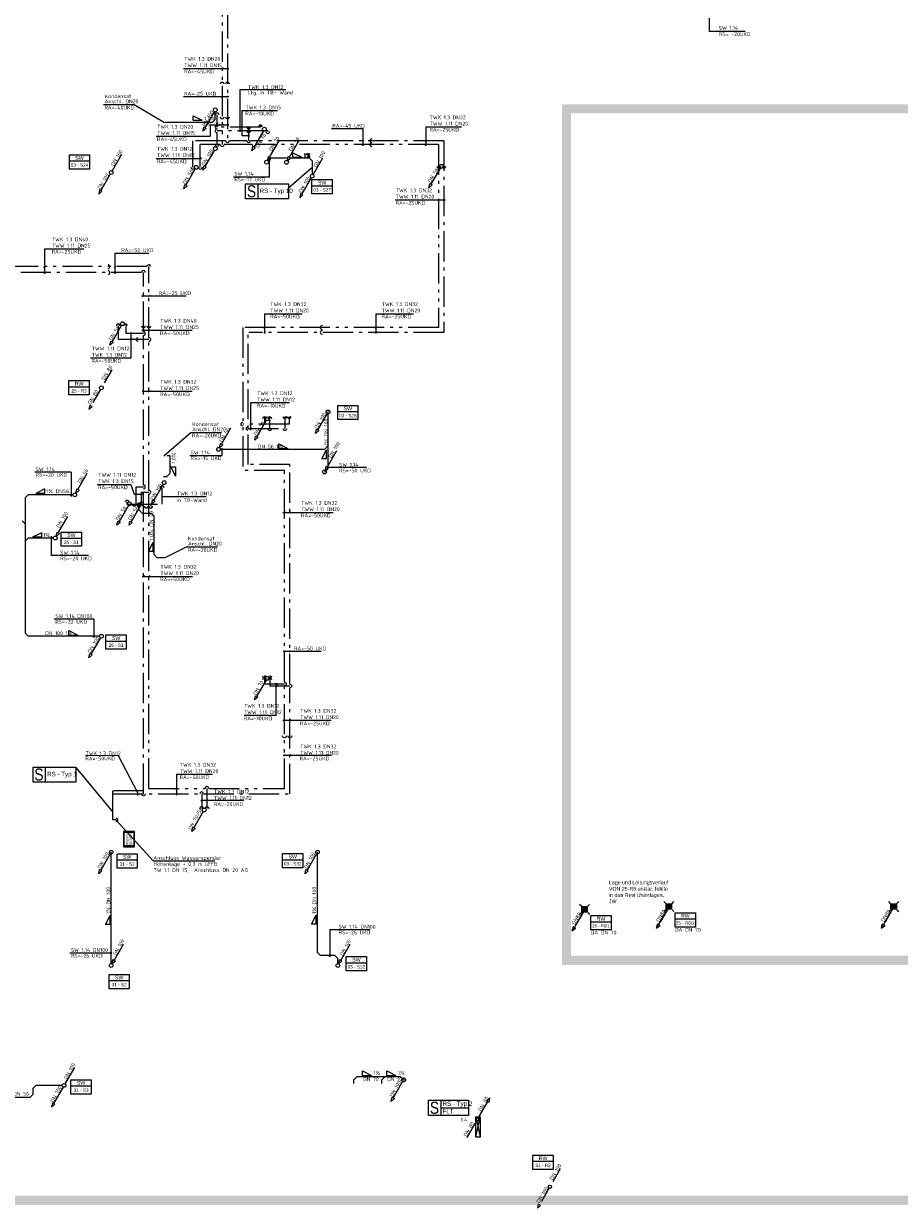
# Model space of a CAD drawing. Header units: metres. Extents: x -5 to 278, y -19 to 180.
# Tile 18 of 59: x 39 to 68, y 62 to 101. Entities that reach past the tile are written whole.
import ezdxf
from ezdxf.enums import TextEntityAlignment as Align

# ---------------------------------------------------------------- set-up
doc = ezdxf.new("R2010")
doc.units = ezdxf.units.M
doc.header["$LTSCALE"] = 0.1
for name, pattern in [('_PGMM_Ge_2Pkt', [16, 10, -2, 0, -2, 0, -2]), ('_PGMM_Ge_Ku', [6.5, 5, -1.5]), ('_PGMM_Ge_Pkt', [14, 10, -2, 0, -2])]:
    doc.linetypes.add(name, pattern=pattern)
doc.layers.get('0').update_dxf_attribs({"linetype": 'CONTINUOUS', "lineweight": 20})
for name, color, linetype, lineweight in [('A_TWW Bereiter_4', 34, 'CONTINUOUS', 20), ('S_Ablauf', 250, 'CONTINUOUS', 20), ('S_Feuerlöschleitung trocken', 90, '_PGMM_FLT', 20), ('S_Feuerlöschleitung trocken TXT', 52, 'CONTINUOUS', 20), ('S_Kaltwasser', 90, '_PGMM_Ge_Pkt', 20), ('S_Kondensat', 23, 'CONTINUOUS', 20), ('S_Kondensat TXT', 23, 'CONTINUOUS', 20), ('S_Regenwasser', 162, '_PGMM_Ge_Ku', 20), ('S_Regenwasser TXT', 162, 'CONTINUOUS', 20), ('S_Schmutzwasser', 34, 'CONTINUOUS', 20), ('S_Schmutzwasser TXT', 34, 'CONTINUOUS', 20), ('S_Stempel Schott', 125, 'CONTINUOUS', 20), ('S_TXT Strang', 40, 'CONTINUOUS', 20), ('S_TXT Strang RW', 140, 'CONTINUOUS', 20), ('S_TXT Strang SW', 30, 'CONTINUOUS', 20), ('S_TXT_W+K+Z', 125, 'CONTINUOUS', 20), ('S_Warmwasser', 10, '_PGMM_Ge_2Pkt', 20), ('S_Wasserspender', 210, 'CONTINUOUS', 20)]:
    doc.layers.add(name, color=color, linetype=linetype, lineweight=lineweight)
doc.styles.add('ACS_ISOCT', font='ISOCT')
doc.styles.add('Arial', font='arial.ttf')
doc.styles.add('ARIAL_NARROW', font='ARIALN.TTF')
doc.styles.add('Romans 2.0 mm', font='romans.shx', dxfattribs={"height": 2})
doc.styles.get("Standard").update_dxf_attribs({"font": 'isocp.shx', "height": 0.001})
doc.styles.add('TGA_E2-02$0$STANDARD', font='isocp3.shx')
doc.linetypes.add('_PGMM_FLT', pattern='A,8,0,["FLT",ACS_ISOCT,S=1,R=0,X=0,Y=-0.5],-3.2', length=11.2)

# ---------------------------------------------------------------- blocks, each defined once
blk = doc.blocks.new('Wasserspender')
at = {"color": 0, "linetype": 'ByBlock'}
for points in [[(0, -0.36), (0.515, -0.36), (0.515, 0), (0, 0)], [(0.031, -0.022), (0.484, -0.022), (0.484, -0.338), (0.031, -0.338)]]:
    blk.add_lwpolyline(points, close=True, dxfattribs=at)
at = {"color": 0, "linetype": 'ByBlock', "insert": (0.038, -0.077), "char_height": 0.085, "attachment_point": 1, "rotation": 360, "line_spacing_factor": 0.78, "style": 'Arial'}
blk.add_mtext('Wasser-\\Pspender', dxfattribs=at)
blk = doc.blocks.new('Ablauf')
at = {"color": 0, "linetype": 'ByBlock'}
for p, q in [((-0.105, 0.105), (-0.165, 0.165)), ((-0.09, 0.09), (0.09, 0.09)), ((-0.09, -0.09), (-0.09, 0.09)), ((0.075, 0.075), (-0.075, 0.075)), ((-0.075, 0.075), (-0.075, -0.075)), ((-0.045, 0.075), (-0.045, -0.075)), ((-0.015, -0.075), (-0.015, 0.075)), ((0.015, 0.075), (0.015, -0.075)), ((0.045, -0.075), (0.045, 0.075)), ((0.075, -0.075), (0.075, 0.075)), ((0.09, 0.09), (0.09, -0.09)), ((0.105, 0.105), (0.165, 0.165)), ((-0.105, -0.105), (-0.165, -0.165)), ((0.09, -0.09), (-0.09, -0.09)), ((-0.075, -0.075), (0.075, -0.075)), ((0.105, -0.105), (0.165, -0.165))]:
    blk.add_line(p, q, dxfattribs=at)
blk = doc.blocks.new('Feuerlöschschrank')
at = {"color": 0, "linetype": 'ByBlock'}
blk.add_lwpolyline([(0.15, 0), (0, 0), (0, 0.67), (0.15, 0.67)], close=True, dxfattribs=at)
for points in [[(0, 0), (0.15, 0.67)], [(0, 0.67), (0.15, 0)]]:
    blk.add_lwpolyline(points, dxfattribs=at)
blk = doc.blocks.new('*U26')
at = {"color": 0, "linetype": 'ByBlock'}
blk.add_wipeout([(0, 0), (0.671, 0), (0.671, -0.473), (0, -0.473)], dxfattribs=at)
blk.add_lwpolyline([(0, 0), (0.671, 0), (0.671, -0.473), (0, -0.473)], close=True, dxfattribs=at)
blk.add_lwpolyline([(0, -0.203), (0.671, -0.203)], dxfattribs=at)
blk.add_lwpolyline([(0, -0.203), (0.671, -0.203)], dxfattribs=at)
at = {"color": 0, "linetype": 'ByBlock', "insert": (0.336, -0.102), "char_height": 0.125, "width": 0.20598, "attachment_point": 5, "style": 'ACS_ISOCT'}
blk.add_mtext('{\\fArial|b0|i0|c0|p34;SW}', dxfattribs=at)
at = {"color": 0, "linetype": 'ByBlock', "style": 'Arial'}
blk.add_attdef('STRANG_NR.', text='', height=0.11, dxfattribs=at).set_placement((0.336, -0.338), align=Align.MIDDLE_CENTER)
blk = doc.blocks.new('*U29')
at = {"color": 0, "linetype": 'ByBlock'}
blk.add_wipeout([(0, 0), (0.671, 0), (0.671, -0.473), (0, -0.473)], dxfattribs=at)
blk.add_lwpolyline([(0, 0), (0.671, 0), (0.671, -0.473), (0, -0.473)], close=True, dxfattribs=at)
blk.add_lwpolyline([(0, -0.203), (0.671, -0.203)], dxfattribs=at)
blk.add_lwpolyline([(0, -0.203), (0.671, -0.203)], dxfattribs=at)
at = {"color": 0, "linetype": 'ByBlock', "insert": (0.336, -0.102), "char_height": 0.125, "width": 0.20598, "attachment_point": 5, "style": 'ACS_ISOCT'}
blk.add_mtext('{\\fArial|b0|i0|c0|p34;SW}', dxfattribs=at)
at = {"color": 0, "linetype": 'ByBlock', "style": 'Arial'}
blk.add_attdef('STRANG_NR.', text='', height=0.11, dxfattribs=at).set_placement((0.336, -0.338), align=Align.MIDDLE_CENTER)
blk = doc.blocks.new('*U27')
at = {"color": 0, "linetype": 'ByBlock'}
blk.add_wipeout([(0, 0), (0.671, 0), (0.671, -0.473), (0, -0.473)], dxfattribs=at)
blk.add_lwpolyline([(0, 0), (0.671, 0), (0.671, -0.473), (0, -0.473)], close=True, dxfattribs=at)
blk.add_lwpolyline([(0, -0.203), (0.671, -0.203)], dxfattribs=at)
blk.add_lwpolyline([(0, -0.203), (0.671, -0.203)], dxfattribs=at)
at = {"color": 0, "linetype": 'ByBlock', "insert": (0.336, -0.102), "char_height": 0.125, "width": 0.20598, "attachment_point": 5, "style": 'ACS_ISOCT'}
blk.add_mtext('{\\fArial|b0|i0|c0|p34;RW}', dxfattribs=at)
at = {"color": 0, "linetype": 'ByBlock', "style": 'Arial'}
blk.add_attdef('STRANG_NR.', text='', height=0.11, dxfattribs=at).set_placement((0.336, -0.338), align=Align.MIDDLE_CENTER)

msp = doc.modelspace()

# ---------------------------------------------------------------- linework, layer by layer
at = {"layer": 'A_TWW Bereiter_4', "const_width": 0.3}
for points in [[(94.14, 121.061), (-4.238, 121.061), (-4.238, 62.226), (94.14, 62.226)], [(56.64, 98.361), (71.04, 98.361), (71.04, 70.171), (56.64, 70.171)]]:
    msp.add_lwpolyline(points, close=True, dxfattribs=at)
at = {"layer": 'S_Feuerlöschleitung trocken', "linetype": '_PGMM_FLT', "ltscale": 2}
for p, q in [((53.721, 64.943), (54.042, 65.5)), ((53.355, 64.31), (53.676, 64.866))]:
    msp.add_line(p, q, dxfattribs=at)
at = {"layer": 'S_Feuerlöschleitung trocken', "linetype": 'Continuous', "ltscale": 2}
for p, q in [((54.11, 65.617), (54.003, 65.523)), ((54.003, 65.523), (54.081, 65.478)), ((54.081, 65.478), (54.11, 65.617))]:
    msp.add_line(p, q, dxfattribs=at)
at = {"layer": 'S_Feuerlöschleitung trocken', "linetype": 'Continuous'}
msp.add_ellipse((53.699, 64.905), major_axis=(0, 0.0445), ratio=1, start_param=-1.570796, end_param=4.712389, dxfattribs=at)
at = {"layer": 'S_Kaltwasser'}
for p, q in [((45.423, 104.692), (45.424, 97.306)), ((45.08, 97.749), (45.081, 98.157)), ((46.517, 97.749), (45.08, 97.749)), ((46.125, 97.306), (46.125, 97.749)), ((46.516, 97.822), (46.517, 97.76)), ((44.277, 96.425), (44.277, 97.306)), ((45.361, 97.306), (44.277, 97.306)), ((46.758, 97.633), (45.08, 97.633)), ((45.08, 97.177), (45.08, 97.571)), ((46.063, 97.306), (45.486, 97.306)), ((52.583, 97.306), (46.188, 97.306)), ((46.758, 97.63), (46.758, 97.61)), ((52.583, 97.306), (52.583, 90.961)), ((42.58, 92.944), (37.463, 92.944)), ((42.642, 90.981), (42.642, 92.944)), ((42.055, 91.172), (42.055, 90.919)), ((42.642, 90.919), (42.055, 90.919)), ((42.642, 85.906), (42.642, 90.856)), ((46.113, 86.582), (46.113, 90.961)), ((52.583, 90.961), (46.134, 90.961)), ((46.825, 87.776), (46.825, 88.162)), ((47.318, 88.175), (47.319, 87.775)), ((46.113, 87.773), (47.319, 87.775)), ((47.487, 86.582), (46.113, 86.582)), ((47.487, 79.317), (47.487, 86.582)), ((42.402, 85.268), (42.402, 85.843)), ((42.402, 85.843), (42.642, 85.843)), ((42.642, 75.685), (42.642, 85.781)), ((43.266, 85.268), (43.266, 85.813)), ((42.103, 85.268), (42.103, 85.335)), ((42.103, 85.268), (43.266, 85.268)), ((42.339, 85.206), (42.339, 85.265)), ((42.885, 85.268), (42.885, 85.21)), ((46.825, 79.6), (46.825, 79.26)), ((46.825, 79.26), (47.487, 79.254)), ((47.487, 75.682), (47.487, 79.192)), ((41.633, 74.825), (41.633, 75.786)), ((42.642, 75.786), (41.633, 75.786)), ((41.633, 75.685), (44.508, 75.685)), ((44.57, 75.685), (44.57, 75.203)), ((44.633, 75.685), (47.487, 75.682)), ((41.725, 74.825), (41.625, 74.825))]:
    msp.add_line(p, q, dxfattribs=at)
at = {"layer": 'S_Kaltwasser', "linetype": 'Continuous'}
for centre, major_axis in [((45.424, 99.174), (0, 0.0625)), ((45.083, 98.159), (0, 0.0625)), ((45.424, 98.093), (0, -0.0625)), ((45.08, 97.749), (-0.0625, 0)), ((45.08, 97.633), (-0.0625, 0)), ((46.125, 97.749), (0, -0.0625)), ((46.517, 97.76), (0, 0.0625)), ((45.424, 97.306), (0, -0.0625)), ((46.125, 97.633), (0, -0.0625)), ((46.125, 97.306), (0, -0.0625)), ((46.758, 97.61), (0, -0.0625)), ((50.195, 97.306), (-0.0625, 0)), ((44.277, 96.425), (0, -0.0625)), ((52.589, 96.458), (0, -0.0625)), ((41.471, 92.944), (0.0625, 0)), ((42.642, 92.944), (0, 0.0625)), ((42.055, 91.172), (0, 0.0625)), ((42.642, 91.172), (0, -0.0625)), ((42.642, 90.919), (0.0625, 0)), ((48.555, 90.961), (-0.0625, 0)), ((46.825, 88.1), (0, 0.0625)), ((47.318, 88.175), (0, -0.0625)), ((46.826, 87.776), (0, -0.0625)), ((47.32, 87.775), (0, -0.0625)), ((42.642, 85.843), (0.0625, 0)), ((43.266, 85.813), (0, 0.0625)), ((42.103, 85.335), (0, 0.0625)), ((42.339, 85.269), (0, -0.0625)), ((42.492, 85.26), (0, -0.0625)), ((42.885, 85.21), (0, -0.0625)), ((46.825, 79.463), (0, 0.0625)), ((46.825, 79.588), (0, -0.0625)), ((44.57, 75.685), (0, 0.0625))]:
    msp.add_ellipse(centre, major_axis=major_axis, ratio=1, start_param=4.708766, end_param=7.866194, dxfattribs=at)
at = {"layer": 'S_Kaltwasser', "linetype": 'Continuous', "extrusion": (0, 0, -1)}
for centre, major_axis, start_param, end_param in [((45.083, 97.175), (0.0442, 0.0442), 0.781775, 3.939203), ((46.112, 87.774), (-0.0625, 0), 4.708766, 7.866194), ((47.487, 79.254), (-0.0442, 0.0442), 0.781775, 3.939203), ((47.487, 77.599), (0.0442, 0.0442), 0.781775, 3.939203), ((42.642, 75.685), (-0.0442, -0.0442), 3.923368, 7.080795), ((44.57, 75.203), (0.0442, 0.0442), 3.923368, 7.080795), ((41.725, 74.825), (0.0442, -0.0442), 3.923368, 7.080795)]:
    msp.add_ellipse(centre, major_axis=major_axis, ratio=1, start_param=start_param, end_param=end_param, dxfattribs=at)
at = {"layer": 'S_Kondensat'}
for p, q in [((45.013, 98.002), (45.013, 98.265)), ((44.913, 97.902), (45.013, 98.002)), ((43.413, 86.883), (43.512, 86.883)), ((43.512, 86.883), (43.512, 86.285)), ((43.412, 86.185), (43.512, 86.285)), ((43.306, 86.185), (43.412, 86.185)), ((42.402, 85.285), (42.501, 85.17)), ((42.501, 85.07), (42.501, 85.17)), ((42.601, 84.97), (42.501, 85.07)), ((42.601, 84.97), (42.901, 84.97)), ((42.901, 84.97), (43.001, 84.87)), ((43.001, 83.601), (43.001, 84.87)), ((43.101, 83.501), (43.001, 83.601)), ((43.349, 83.501), (43.101, 83.501))]:
    msp.add_line(p, q, dxfattribs=at)
msp.add_lwpolyline([(44.913, 97.902), (43.359, 97.902)], dxfattribs=at)
at = {"layer": 'S_Kondensat TXT'}
for p, q in [((41.325, 98.499, -3.65), (42.334, 98.499, -3.65)), ((42.334, 98.499, -3.65), (43.338, 97.902)), ((44.288, 97.98), (44.288, 98.13)), ((44.288, 98.13), (44.588, 97.98)), ((44.288, 97.98), (44.588, 97.98)), ((44.222, 87.641, -0.065), (43.321, 86.867)), ((44.222, 87.641, -0.065), (45.231, 87.641, -0.065)), ((43.7, 86.503), (43.55, 86.503)), ((43.55, 86.503), (43.7, 86.203)), ((43.7, 86.503), (43.7, 86.203)), ((42.813, 83.705), (42.963, 84.005)), ((42.963, 83.705), (42.963, 84.005)), ((42.963, 83.705), (42.813, 83.705)), ((44.084, 83.858), (43.349, 83.501)), ((44.084, 83.858), (45.094, 83.858))]:
    msp.add_line(p, q, dxfattribs=at)
at = {"layer": 'S_Regenwasser'}
for p, q in [((41.594, 89.72), (41.281, 89.179)), ((41.219, 89.071), (40.906, 88.53)), ((40.867, 88.552), (40.839, 88.413)), ((40.839, 88.413), (40.945, 88.507)), ((40.945, 88.507), (40.867, 88.552)), ((57.214, 71.801), (56.902, 71.26)), ((60.004, 71.893), (59.692, 71.352)), ((67.444, 71.893), (67.132, 71.352)), ((59.624, 71.235), (59.653, 71.374)), ((59.653, 71.374), (59.731, 71.329)), ((67.064, 71.235), (67.093, 71.374)), ((67.093, 71.374), (67.171, 71.329)), ((56.834, 71.143), (56.863, 71.282)), ((56.941, 71.237), (56.834, 71.143)), ((56.863, 71.282), (56.941, 71.237)), ((59.731, 71.329), (59.624, 71.235)), ((67.171, 71.329), (67.064, 71.235)), ((56.435, 63.27), (56.122, 62.729)), ((56.06, 62.621), (55.747, 62.08)), ((55.708, 62.102), (55.68, 61.963)), ((55.68, 61.963), (55.786, 62.057)), ((55.786, 62.057), (55.708, 62.102))]:
    msp.add_line(p, q, dxfattribs=at)
at = {"layer": 'S_Regenwasser', "linetype": 'Continuous'}
for p, q in [((56.902, 71.259), (57.214, 71.801)), ((59.692, 71.352), (60.004, 71.893)), ((67.132, 71.352), (67.444, 71.893)), ((59.653, 71.374), (59.625, 71.235)), ((59.731, 71.329), (59.653, 71.374)), ((67.093, 71.374), (67.065, 71.235)), ((67.171, 71.329), (67.093, 71.374)), ((56.863, 71.282), (56.835, 71.143)), ((56.835, 71.143), (56.941, 71.237)), ((56.941, 71.237), (56.863, 71.282)), ((59.625, 71.235), (59.731, 71.329)), ((67.065, 71.235), (67.171, 71.329))]:
    msp.add_line(p, q, dxfattribs=at)
msp.add_circle((67.475, 71.947), 0.0625, dxfattribs=at)
for centre, major_axis in [((41.25, 89.125), (0, 0.0625)), ((56.093, 62.675), (0, 0.055))]:
    msp.add_ellipse(centre, major_axis=major_axis, ratio=1, start_param=-1.570796, end_param=4.712389, dxfattribs=at)
at = {"layer": 'S_Regenwasser'}
for centre in [(57.245, 71.855), (60.035, 71.947), (67.475, 71.947)]:
    msp.add_ellipse(centre, major_axis=(0, 0.0625), ratio=1, start_param=-1.570796, end_param=4.712389, dxfattribs=at)
at = {"layer": 'S_Schmutzwasser'}
for p, q in [((44.989, 98.273), (44.676, 97.732)), ((44.609, 97.615), (44.637, 97.755)), ((44.715, 97.71), (44.609, 97.615)), ((44.637, 97.755), (44.715, 97.71)), ((46.614, 97.631), (46.301, 97.09)), ((46.819, 96.764), (47.131, 97.305)), ((47.474, 96.761), (47.786, 97.302)), ((44.989, 96.988), (44.676, 96.447)), ((46.234, 96.973), (46.262, 97.112)), ((46.34, 97.067), (46.234, 96.973)), ((46.262, 97.112), (46.34, 97.067)), ((41.919, 96.845), (41.606, 96.304)), ((46.751, 96.647), (46.78, 96.786)), ((46.858, 96.741), (46.751, 96.647)), ((46.764, 96.637), (46.87, 96.743)), ((46.78, 96.786), (46.858, 96.741)), ((46.87, 96.743), (47.426, 96.743)), ((47.406, 96.644), (47.435, 96.783)), ((47.513, 96.738), (47.406, 96.644)), ((47.419, 96.634), (47.525, 96.74)), ((47.435, 96.783), (47.513, 96.738)), ((47.505, 96.743), (48.127, 96.743)), ((48.227, 96.643), (48.127, 96.743)), ((48.227, 96.643), (48.227, 96.193)), ((48.57, 96.726), (48.258, 96.185)), ((41.544, 96.196), (41.231, 95.655)), ((44.359, 96.371), (44.046, 95.83)), ((44.609, 96.33), (44.637, 96.47)), ((44.715, 96.425), (44.609, 96.33)), ((44.637, 96.47), (44.715, 96.425)), ((52.47, 96.403), (52.157, 95.862)), ((43.979, 95.713), (44.007, 95.852)), ((44.085, 95.807), (43.979, 95.713)), ((44.007, 95.852), (44.085, 95.807)), ((48.195, 96.077), (47.883, 95.535)), ((52.09, 95.745), (52.118, 95.885)), ((52.196, 95.84), (52.09, 95.745)), ((52.118, 95.885), (52.196, 95.84)), ((41.192, 95.677), (41.164, 95.538)), ((41.164, 95.538), (41.27, 95.632)), ((41.27, 95.632), (41.192, 95.677)), ((47.844, 95.558), (47.815, 95.418)), ((47.815, 95.418), (47.922, 95.513)), ((47.922, 95.513), (47.844, 95.558)), ((41.915, 91.193), (41.603, 90.652)), ((41.535, 90.535), (41.564, 90.674)), ((41.642, 90.629), (41.535, 90.535)), ((41.564, 90.674), (41.642, 90.629)), ((48.719, 88.271), (48.406, 87.73)), ((48.75, 88.339), (48.75, 86.438)), ((46.704, 88.046), (46.391, 87.505)), ((45.228, 87.257), (45.54, 87.798)), ((46.324, 87.388), (46.352, 87.527)), ((46.43, 87.482), (46.324, 87.388)), ((46.352, 87.527), (46.43, 87.482)), ((48.339, 87.613), (48.367, 87.752)), ((48.445, 87.707), (48.339, 87.613)), ((48.367, 87.752), (48.445, 87.707)), ((45.16, 87.14), (45.189, 87.28)), ((45.267, 87.235), (45.16, 87.14)), ((45.189, 87.28), (45.267, 87.235)), ((48.633, 87.085), (45.191, 87.086)), ((48.633, 87.085), (48.75, 87.202)), ((48.732, 86.509), (49.044, 87.05)), ((40.474, 85.753), (40.786, 86.295)), ((48.633, 86.338), (48.65, 86.338)), ((48.65, 86.338), (48.75, 86.438)), ((48.664, 86.392), (48.693, 86.531)), ((48.771, 86.486), (48.664, 86.392)), ((48.677, 86.382), (48.75, 86.455)), ((48.693, 86.531), (48.771, 86.486)), ((43.295, 85.931), (42.982, 85.39)), ((38.725, 85.482), (38.825, 85.582)), ((40.313, 85.582), (38.825, 85.582)), ((40.406, 85.636), (40.435, 85.776)), ((40.513, 85.731), (40.406, 85.636)), ((40.435, 85.776), (40.513, 85.731)), ((38.725, 85.482), (38.725, 81)), ((42.146, 85.231), (41.834, 84.69)), ((42.544, 85.231), (42.232, 84.69)), ((42.953, 85.275), (42.884, 85.285)), ((42.915, 85.273), (42.943, 85.412)), ((43.021, 85.367), (42.915, 85.273)), ((42.943, 85.412), (43.021, 85.367)), ((38.625, 84.725), (38.725, 84.625)), ((39.824, 84.323), (40.136, 84.865)), ((41.766, 84.573), (41.795, 84.712)), ((41.795, 84.712), (41.873, 84.667)), ((42.165, 84.573), (42.193, 84.712)), ((42.193, 84.712), (42.271, 84.667)), ((39.756, 84.206), (39.785, 84.346)), ((39.785, 84.346), (39.863, 84.301)), ((41.873, 84.667), (41.766, 84.573)), ((42.271, 84.667), (42.165, 84.573)), ((38.825, 84.152), (38.725, 84.052)), ((39.663, 84.152), (38.825, 84.152)), ((39.863, 84.301), (39.756, 84.206)), ((38.823, 80.901), (38.725, 81)), ((41.188, 80.9), (38.823, 80.901)), ((41.219, 80.847), (40.906, 80.306)), ((40.839, 80.189), (40.867, 80.328)), ((40.945, 80.283), (40.839, 80.189)), ((40.867, 80.328), (40.945, 80.283)), ((46.7, 79.45), (46.388, 78.909)), ((46.32, 78.792), (46.349, 78.931)), ((46.427, 78.886), (46.32, 78.792)), ((46.349, 78.931), (46.427, 78.886)), ((44.624, 75.096), (44.311, 74.555)), ((44.244, 74.438), (44.272, 74.577)), ((44.35, 74.532), (44.244, 74.438)), ((44.272, 74.577), (44.35, 74.532)), ((41.574, 70.062), (41.574, 73.75)), ((48.401, 70.43), (48.401, 73.75)), ((41.544, 73.696), (41.231, 73.155)), ((48.369, 73.696), (48.056, 73.155)), ((41.164, 73.038), (41.192, 73.177)), ((41.27, 73.132), (41.164, 73.038)), ((41.192, 73.177), (41.27, 73.132)), ((47.989, 73.038), (48.017, 73.177)), ((48.095, 73.132), (47.989, 73.038)), ((48.017, 73.177), (48.095, 73.132)), ((41.674, 70.171), (41.986, 70.712)), ((49.174, 70.171), (49.486, 70.712)), ((48.401, 70.43), (48.501, 70.33)), ((48.975, 70.33), (48.501, 70.33)), ((48.975, 70.33), (49.075, 70.23)), ((49.075, 70.062), (49.075, 70.23)), ((41.606, 70.054), (41.635, 70.194)), ((41.713, 70.149), (41.606, 70.054)), ((41.635, 70.194), (41.713, 70.149)), ((49.106, 70.054), (49.135, 70.194)), ((49.213, 70.149), (49.106, 70.054)), ((49.135, 70.194), (49.213, 70.149)), ((40.359, 66.627), (40.046, 66.086)), ((49.7, 66.312), (49.6, 66.212)), ((51.152, 66.312), (49.7, 66.312)), ((50.633, 66.312), (50.533, 66.212)), ((51.252, 66.212), (51.152, 66.312)), ((38.985, 65.931), (39.085, 66.031)), ((38.985, 65.931), (38.985, 65.727)), ((39.953, 66.031), (39.085, 66.031)), ((39.984, 65.977), (39.671, 65.436)), ((49.6, 66.091), (49.6, 66.212)), ((50.533, 66.091), (50.533, 66.212)), ((51.22, 66.158), (50.908, 65.617)), ((38.885, 65.627), (37.46, 65.627)), ((38.885, 65.627), (38.985, 65.727)), ((50.841, 65.5), (50.869, 65.639)), ((50.947, 65.594), (50.841, 65.5)), ((50.869, 65.639), (50.947, 65.594)), ((39.632, 65.458), (39.604, 65.319)), ((39.604, 65.319), (39.71, 65.413)), ((39.71, 65.413), (39.632, 65.458))]:
    msp.add_line(p, q, dxfattribs=at)
msp.add_circle((40.015, 66.031), 0.0625, dxfattribs=at)
at = {"layer": 'S_Schmutzwasser', "linetype": 'Continuous'}
for centre in [(45.02, 98.327), (46.645, 97.685), (45.02, 97.042), (44.39, 96.425), (46.72, 96.593), (47.375, 96.59), (52.501, 96.458), (41.575, 96.25), (48.227, 96.131), (41.947, 91.247), (48.75, 88.325), (46.735, 88.1), (45.129, 87.086), (48.633, 86.338), (43.326, 85.985), (40.375, 85.582), (42.178, 85.285), (42.576, 85.285), (39.725, 84.152), (41.25, 80.901), (46.737, 79.5), (44.655, 75.15), (41.575, 73.75), (48.4, 73.75), (41.575, 70), (49.075, 70), (51.252, 66.212)]:
    msp.add_ellipse(centre, major_axis=(0, 0.0625), ratio=1, start_param=-1.570796, end_param=4.712389, dxfattribs=at)
at = {"layer": 'S_Schmutzwasser TXT'}
for p, q in [((61.372, 100.922), (61.372, 101.358)), ((62.557, 100.922), (61.372, 100.922)), ((47.582, 96.758), (47.582, 96.908)), ((47.582, 96.908), (47.882, 96.758)), ((46.79, 96.717), (46.844, 96.663)), ((46.816, 96.114), (46.816, 96.726)), ((47.582, 96.758), (47.882, 96.758)), ((45.625, 96.114), (46.816, 96.114)), ((45.218, 87.059), (45.273, 87.113)), ((45.245, 86.883), (45.245, 87.125)), ((47.126, 87.116), (47.126, 87.266)), ((47.126, 87.266), (47.426, 87.116)), ((47.126, 87.116), (47.426, 87.116)), ((48.545, 86.77), (48.695, 87.07)), ((48.695, 86.77), (48.695, 87.07)), ((44.178, 86.886), (45.245, 86.886)), ((48.695, 86.77), (48.545, 86.77)), ((40.247, 86.333), (39.052, 86.333)), ((40.247, 86.333), (40.247, 85.526)), ((50.021, 86.481), (48.72, 86.481)), ((48.723, 86.454), (48.777, 86.508)), ((39.381, 85.776), (39.081, 85.626)), ((39.381, 85.626), (39.081, 85.626)), ((39.381, 85.626), (39.381, 85.776)), ((40.222, 85.556), (40.276, 85.61)), ((39.276, 84.329), (38.976, 84.179)), ((39.276, 84.179), (39.276, 84.329)), ((39.276, 84.179), (38.976, 84.179)), ((39.574, 84.125), (39.629, 84.179)), ((39.601, 83.57), (39.601, 84.213)), ((40.82, 83.57), (39.601, 83.57)), ((41.005, 81.469), (39.69, 81.469)), ((41.005, 81.469), (41.005, 80.863)), ((40.17, 80.941), (40.17, 81.091)), ((40.17, 81.091), (40.47, 80.941)), ((40.17, 80.941), (40.47, 80.941)), ((40.972, 80.868), (41.028, 80.923)), ((41.39, 71.36), (41.54, 71.66)), ((41.54, 71.36), (41.54, 71.66)), ((48.205, 71.364), (48.355, 71.664)), ((48.355, 71.364), (48.355, 71.664)), ((41.54, 71.36), (41.39, 71.36)), ((48.355, 71.364), (48.205, 71.364)), ((48.811, 71.188), (50.141, 71.188)), ((48.811, 71.188), (48.811, 70.283)), ((40.208, 70.416), (41.598, 70.416)), ((41.547, 70.388), (41.601, 70.443)), ((48.784, 70.303), (48.838, 70.357)), ((49.892, 66.361), (49.892, 66.511)), ((49.892, 66.511), (50.192, 66.361)), ((49.892, 66.361), (50.192, 66.361)), ((50.692, 66.361), (50.692, 66.511)), ((50.692, 66.511), (50.992, 66.361)), ((50.692, 66.361), (50.992, 66.361))]:
    msp.add_line(p, q, dxfattribs=at)
at = {"layer": 'S_Stempel Schott'}
for p, q in [((47.445, 95.75), (48.203, 96.406)), ((46.425, 95.877), (46.425, 95.377)), ((39.392, 76.569), (39.392, 76.069)), ((40.411, 76.55), (41.625, 75.075)), ((52.479, 65.538), (52.479, 65.038)), ((52.479, 65.288), (53.4, 65.288))]:
    msp.add_line(p, q, dxfattribs=at)
for points in [[(46.025, 95.877), (47.445, 95.877), (47.445, 95.377), (46.025, 95.377)], [(38.992, 76.569), (40.411, 76.569), (40.411, 76.069), (38.992, 76.069)], [(52.079, 65.538), (53.4, 65.538), (53.4, 65.038), (52.079, 65.038)]]:
    msp.add_lwpolyline(points, close=True, dxfattribs=at)
at = {"layer": 'S_TXT_W+K+Z'}
for p, q in [((43.967, 99.696), (45.464, 99.696)), ((45.224, 99.67), (45.278, 99.725)), ((45.397, 99.67), (45.451, 99.725)), ((45.836, 98.995), (47.358, 98.995)), ((45.836, 98.995), (45.836, 97.599)), ((43.967, 98.766), (45.464, 98.766)), ((45.22, 98.739), (45.275, 98.793)), ((45.395, 98.739), (45.45, 98.793)), ((45.895, 98.301), (47.079, 98.301)), ((45.895, 98.301), (45.895, 97.472)), ((44.856, 97.833), (45.468, 97.833)), ((44.856, 97.833), (44.856, 97.453)), ((45.222, 97.806), (45.276, 97.86)), ((45.397, 97.806), (45.451, 97.86)), ((45.808, 97.606), (45.863, 97.66)), ((48.866, 97.705), (49.909, 97.705)), ((49.909, 97.14), (49.909, 97.705)), ((51.988, 97.765), (53.172, 97.765)), ((51.988, 97.765), (51.988, 97.134)), ((43.068, 97.453), (44.856, 97.453)), ((45.895, 97.472), (46.15, 97.472)), ((46.099, 97.444), (46.153, 97.499)), ((49.882, 97.279), (49.936, 97.333)), ((51.961, 97.279), (52.015, 97.333)), ((49.882, 97.15), (49.936, 97.205)), ((51.961, 97.15), (52.015, 97.205)), ((43.062, 96.719), (44.567, 96.719)), ((44.25, 96.692), (44.304, 96.746)), ((44.496, 96.692), (44.55, 96.746)), ((50.976, 95.347), (52.633, 95.347)), ((52.381, 95.32), (52.435, 95.374)), ((52.556, 95.32), (52.61, 95.374)), ((39.366, 93.726), (40.67, 93.726)), ((39.366, 93.726), (39.366, 92.896)), ((41.704, 93.585), (42.817, 93.585)), ((41.704, 92.901), (41.704, 93.585)), ((39.339, 93.109), (39.393, 93.163)), ((39.339, 92.917), (39.393, 92.972)), ((41.677, 93.109), (41.731, 93.163)), ((41.677, 92.917), (41.731, 92.972)), ((42.581, 92.164), (44.061, 92.164)), ((42.616, 92.137), (42.67, 92.191)), ((42.807, 92.137), (42.862, 92.191)), ((46.652, 91.579), (47.898, 91.579)), ((46.652, 91.579), (46.652, 90.92)), ((50.338, 91.579), (51.584, 91.579)), ((50.338, 91.579), (50.338, 90.92)), ((42.594, 91.03), (44.256, 91.03)), ((42.616, 91.002), (42.67, 91.056)), ((42.792, 91.002), (42.847, 91.056)), ((46.625, 91.093), (46.679, 91.148)), ((46.625, 90.934), (46.679, 90.989)), ((50.311, 91.093), (50.365, 91.148)), ((50.311, 90.934), (50.365, 90.989)), ((42.214, 90.892), (42.268, 90.946)), ((42.214, 90.7), (42.268, 90.754)), ((42.241, 90.112), (42.241, 90.956)), ((40.89, 90.112), (42.241, 90.112)), ((42.618, 88.981), (42.672, 89.036)), ((42.795, 88.981), (42.849, 89.036)), ((42.596, 89.009), (44.258, 89.009)), ((47.473, 88.627), (46.19, 88.627)), ((46.19, 88.627), (46.19, 87.725)), ((46.162, 87.893), (46.216, 87.947)), ((46.163, 87.747), (46.217, 87.801)), ((41.108, 85.929), (42.221, 85.929)), ((42.221, 85.929), (42.338, 85.601)), ((42.338, 85.601), (42.619, 85.601)), ((42.374, 85.574), (42.429, 85.628)), ((42.549, 85.574), (42.604, 85.628)), ((44.719, 85.51), (43.238, 85.51)), ((43.239, 85.483), (43.294, 85.537)), ((47.259, 84.998), (48.921, 84.998)), ((47.28, 84.971), (47.335, 85.025)), ((47.457, 84.971), (47.511, 85.025)), ((42.599, 82.883), (44.261, 82.883)), ((42.621, 82.856), (42.675, 82.91)), ((42.798, 82.856), (42.852, 82.91)), ((47.263, 80.401), (48.519, 80.401)), ((47.281, 80.374), (47.335, 80.428)), ((47.46, 80.374), (47.514, 80.428)), ((47.011, 79.295), (47.066, 79.349)), ((47.011, 79.233), (47.066, 79.287)), ((47.036, 78.276), (47.036, 79.345)), ((47.036, 78.276), (45.971, 78.276)), ((48.858, 78.11), (47.26, 78.11)), ((47.278, 78.086), (47.332, 78.14)), ((47.462, 78.086), (47.517, 78.14)), ((40.726, 76.959), (41.805, 76.957)), ((41.805, 76.957), (42.445, 75.728)), ((48.865, 76.951), (47.266, 76.951)), ((47.284, 76.927), (47.339, 76.981)), ((47.469, 76.927), (47.523, 76.981)), ((43.736, 76.334), (43.736, 75.637)), ((43.736, 76.334), (44.925, 76.334)), ((42.418, 75.658), (42.472, 75.712)), ((42.445, 75.728), (42.445, 75.628)), ((43.707, 75.833), (43.762, 75.887)), ((43.707, 75.658), (43.761, 75.712)), ((45.97, 75.465), (44.538, 75.465)), ((44.543, 75.438), (44.597, 75.492)), ((44.718, 75.438), (44.772, 75.492)), ((42.97, 73.468, -0.015), (41.725, 74.825)), ((42.97, 73.468, -0.015), (45.004, 73.468, -0.015))]:
    msp.add_line(p, q, dxfattribs=at)
at = {"layer": 'S_Warmwasser'}
for p, q in [((45.248, 104.517), (45.249, 97.177)), ((44.523, 96.425), (44.523, 97.177)), ((45.186, 97.177), (44.523, 97.177)), ((46.238, 97.177), (45.311, 97.177)), ((52.408, 97.177), (46.363, 97.177)), ((52.408, 97.177), (52.408, 91.121)), ((42.759, 93.136), (37.654, 93.136)), ((42.822, 90.79), (42.822, 93.136)), ((41.809, 91.172), (41.809, 90.727)), ((52.408, 91.121), (45.934, 91.121)), ((45.934, 91.121), (45.934, 86.382)), ((42.822, 90.727), (41.809, 90.727)), ((42.822, 85.73), (42.822, 90.665)), ((47.462, 87.92), (45.934, 87.92)), ((46.645, 88.162), (46.645, 87.92)), ((47.462, 88.175), (47.462, 87.92)), ((47.308, 86.382), (45.934, 86.382)), ((47.308, 79.382), (47.308, 86.382)), ((42.577, 85.318), (42.577, 85.668)), ((42.577, 85.668), (42.822, 85.668)), ((42.822, 75.86), (42.822, 85.605)), ((42.492, 85.318), (42.577, 85.318)), ((42.492, 85.198), (42.492, 85.318)), ((46.645, 79.6), (46.645, 79.32)), ((46.645, 79.32), (47.308, 79.32)), ((47.308, 75.857), (47.308, 79.257)), ((42.822, 75.86), (44.683, 75.86)), ((44.745, 75.86), (44.745, 75.203)), ((44.808, 75.86), (47.308, 75.857))]:
    msp.add_line(p, q, dxfattribs=at)
at = {"layer": 'S_Warmwasser', "linetype": 'Continuous'}
for centre, major_axis in [((45.249, 99.174), (0, 0.0625)), ((45.249, 98.093), (0, -0.0625)), ((45.249, 97.177), (0, -0.0625)), ((46.3, 97.177), (0, -0.0625)), ((50.195, 97.177), (-0.0625, 0)), ((44.523, 96.425), (0, -0.0625)), ((52.414, 96.458), (0, -0.0625)), ((41.471, 93.136), (0.0625, 0)), ((42.822, 93.136), (0, 0.0625)), ((41.809, 91.172), (0, 0.0625)), ((42.821, 91.172), (0, -0.0625)), ((48.555, 91.121), (-0.0625, 0)), ((42.822, 90.727), (0.0625, 0)), ((46.645, 88.1), (0, 0.0625)), ((47.463, 88.175), (0, -0.0625)), ((42.822, 85.668), (0.0625, 0)), ((42.514, 85.319), (0, -0.0625)), ((42.735, 85.21), (0, -0.0625)), ((46.645, 79.463), (0, 0.0625)), ((46.645, 79.588), (0, -0.0625)), ((44.745, 75.86), (0, 0.0625))]:
    msp.add_ellipse(centre, major_axis=major_axis, ratio=1, start_param=4.708766, end_param=7.866194, dxfattribs=at)
at = {"layer": 'S_Warmwasser', "linetype": 'Continuous', "extrusion": (0, 0, -1)}
for centre, major_axis, start_param, end_param in [((42.463, 90.727), (-0.0625, 0), 4.708766, 7.866194), ((45.934, 87.92), (-0.0625, 0), 4.708766, 7.866194), ((47.308, 79.32), (-0.0442, 0.0442), 0.781775, 3.939203), ((47.308, 77.599), (0.0442, 0.0442), 0.781775, 3.939203), ((44.745, 75.203), (0.0442, 0.0442), 3.923368, 7.080795)]:
    msp.add_ellipse(centre, major_axis=major_axis, ratio=1, start_param=start_param, end_param=end_param, dxfattribs=at)

# ---------------------------------------------------------------- block references
at = {"layer": 'S_Ablauf'}
for p in [(57.24, 71.859), (60.03, 71.951), (67.47, 71.951)]:
    msp.add_blockref('Ablauf', p, dxfattribs=at)
at = {"layer": 'S_Feuerlöschleitung trocken', "linetype": 'Continuous'}
msp.add_blockref('Feuerlöschschrank', (53.64, 64.316), dxfattribs=at)
at = {"layer": 'S_Wasserspender', "rotation": 90}
msp.add_blockref('Wasserspender', (41.983, 73.926), dxfattribs=at)

# ---------------------------------------------------------------- texts
at = {"layer": 'S_Feuerlöschleitung trocken TXT', "lineweight": 30}
for p in [(53.822, 65.158), (53.34, 64.323)]:
    msp.add_text('DN 80', height=0.125, rotation=61.3658, dxfattribs=at).set_placement(p)
at = {"layer": 'S_Feuerlöschleitung trocken TXT', "lineweight": 30, "style": 'TGA_E2-02$0$STANDARD'}
msp.add_text('1.4', height=0.125, dxfattribs=at).set_placement((53.143, 64.826))
at = {"layer": 'S_Kondensat TXT', "lineweight": 30}
for s, p in [('Kondensat', (41.358, 98.715, -3.65)), ('Anschl. DN20', (41.358, 98.545, -3.65)), ('RA=-40UKD', (41.352, 98.336, -3.65)), ('Kondensat', (44.255, 87.857, -0.065)), ('Anschl. DN20', (44.255, 87.688, -0.065)), ('RA=-20UKD', (44.249, 87.479, -0.065)), ('Anschl. DN20', (44.117, 83.904)), ('Kondensat', (44.117, 84.074)), ('RA=-20UKD', (44.112, 83.695))]:
    msp.add_text(s, height=0.125, dxfattribs=at).set_placement(p)
at = {"layer": 'S_Kondensat TXT', "lineweight": 30, "char_height": 0.125, "width": 27.64425, "attachment_point": 1}
for s, insert in [('1,0% ', (44.653, 98.102)), ('DN 20', (44.653, 97.902))]:
    msp.add_mtext(s, dxfattribs=dict(at, insert=insert))
at = {"layer": 'S_Kondensat TXT', "lineweight": 30, "insert": (43.579, 86.612), "char_height": 0.125, "width": 27.64425, "attachment_point": 1, "rotation": 90}
msp.add_mtext('1,0% ', dxfattribs=at)
at = {"layer": 'S_Kondensat TXT', "insert": (42.842, 84.07), "char_height": 0.125, "width": 27.64425, "attachment_point": 1, "rotation": 90}
msp.add_mtext('1,0% DN 20', dxfattribs=at)
at = {"layer": 'S_Regenwasser TXT', "lineweight": -3}
for s, p in [('DN 80', (41.358, 89.368)), ('DN 80', (40.896, 88.559)), ('DN 100', (56.182, 62.884)), ('DN 100', (55.744, 62.119))]:
    msp.add_text(s, height=0.125, rotation=59.2913, dxfattribs=at).set_placement(p)
at = {"layer": 'S_Regenwasser TXT'}
for p in [(59.709, 71.427), (67.149, 71.427), (56.919, 71.335)]:
    msp.add_text('DN80', height=0.125, rotation=60, dxfattribs=at).set_placement(p)
at = {"layer": 'S_Regenwasser TXT', "color": 1, "insert": (58.046, 72.812), "char_height": 0.125, "width": 2.07345, "attachment_point": 1}
msp.add_mtext('{\\fArial|b0|i0|c0|p34;Lage und Leitungsverlauf VON 25-R6 unklar, fehlte in den Revi Unterlagen, JW}', dxfattribs=at)
at = {"layer": 'S_Schmutzwasser TXT'}
for s, rotation, p in [('DN 100', 59.2913, (44.675, 97.755)), ('DN 70', 59.2913, (46.449, 97.049)), ('DN 70', 59.2913, (46.891, 96.944)), ('DN 56', 59.2913, (47.548, 96.939)), ('DN 100', 59.2913, (41.662, 96.451)), ('DN 100', 59.2913, (44.663, 96.467)), ('DN 100', 59.2913, (48.368, 96.41)), ('DN 100', 59.2913, (41.219, 95.679)), ('DN 56', 59.2913, (44.035, 95.853)), ('DN 100', 59.2913, (47.874, 95.563)), ('DN 56', 59.2913, (52.147, 95.904)), ('DN 56', 59.2913, (41.594, 90.678)), ('DN 100', 59.2913, (48.399, 87.749)), ('1%%% DN 100', 90, (48.75, 87.202)), ('DN 56', 59.2913, (46.39, 87.528)), ('DN 56', 59.2913, (45.244, 87.309)), ('DN 100', 59.2913, (48.861, 86.782)), ('DN 56', 59.2913, (40.559, 85.948)), ('DN 100', 59.2913, (42.973, 85.402)), ('DN 56', 59.2913, (41.823, 84.713)), ('DN 56', 59.2913, (42.224, 84.721)), ('DN 100', 59.2913, (39.856, 84.475)), ('DN 100', 59.2913, (40.896, 80.331)), ('DN 70', 61.3658, (46.379, 78.935)), ('DN 70/56', 61.3658, (44.227, 74.476)), ('DN 100', 61.3658, (41.226, 73.195)), ('DN 100', 61.3658, (48.058, 73.188)), ('1%%% DN 100', 90, (41.544, 71.703)), ('1%%% DN 100', 90, (48.359, 71.708)), ('DN 100', 61.3658, (41.739, 70.319)), ('DN 100', 61.3658, (49.24, 70.307)), ('DN 100', 61.3658, (40.11, 66.218)), ('DN 100', 61.3658, (39.664, 65.455)), ('DN 100', 61.3658, (50.893, 65.636))]:
    msp.add_text(s, height=0.125, rotation=rotation, dxfattribs=at).set_placement(p)
at = {"layer": 'S_Schmutzwasser TXT', "style": 'Romans 2.0 mm'}
msp.add_text('1%%% ', height=0.125, dxfattribs=at).set_placement((47.926, 96.754))
at = {"layer": 'S_Schmutzwasser TXT'}
for s, p in [('SW 1.14', (45.649, 96.149)), ('RS=-17 UKD', (45.649, 95.958)), ('DN 56 1%%%', (46.426, 87.114)), ('SW 1.14', (44.202, 86.921)), ('RS=-15 UKD', (44.202, 86.73)), ('SW 1.14', (39.074, 86.369)), ('RS=-20 UKD', (39.074, 86.178)), ('SW 1.14', (49.116, 86.516)), ('RS=-50 UKD', (49.116, 86.325)), ('1%%% DN56', (39.424, 85.637)), ('1%%%', (39.32, 84.19)), ('SW 1.14', (39.886, 83.606)), ('RS=-20 UKD', (39.886, 83.415)), ('SW 1.14 DN100', (39.727, 81.506)), ('RS=-32 UKD', (39.727, 81.314)), ('DN 100 1%%%', (39.39, 80.939)), ('SW 1.14 DN100', (49.1, 71.223)), ('RS=-26 UKD', (49.1, 71.032)), ('SW 1.14 DN100', (40.242, 70.451)), ('RS=-26 UKD', (40.242, 70.26)), ('DN 70', (49.911, 66.176)), ('1%%% ', (50.261, 66.376)), ('DN 100', (50.711, 66.176)), ('1%%% ', (51.061, 66.376)), ('1%%% DN 56', (38.021, 65.691))]:
    msp.add_text(s, height=0.125, dxfattribs=at).set_placement(p)
at = {"layer": 'S_Schmutzwasser TXT', "char_height": 0.125, "width": 13.51068, "attachment_point": 1}
for s, insert in [('SW 1.14', (61.682, 101.099)), ('\\P\\PRS= -20UKD', (61.686, 101.31))]:
    msp.add_mtext(s, dxfattribs=dict(at, insert=insert))
at = {"layer": 'S_Stempel Schott', "style": 'ARIAL_NARROW'}
for s, height, p in [('S', 0.4, (46.066, 95.43)), ('RS - Typ 10', 0.15, (46.487, 95.571)), ('S', 0.4, (39.032, 76.122)), ('RS - Typ 1', 0.15, (39.454, 76.263)), ('S', 0.4, (52.12, 65.091)), ('RS - Typ 2', 0.15, (52.542, 65.354)), ('FLT', 0.15, (52.542, 65.104))]:
    msp.add_text(s, height=height, dxfattribs=at).set_placement(p)
at = {"layer": 'S_TXT Strang RW'}
for p in [(57.445, 71.029), (60.235, 71.121)]:
    msp.add_text('DA DN 70', height=0.125, dxfattribs=at).set_placement(p)
at = {"layer": 'S_TXT_W+K+Z'}
for s, p in [('RA=-45UKD', (43.987, 99.536)), ('RA=-25 UKD', (43.987, 98.798)), ('Ltg. in TB- Wand', (46.095, 98.835)), ('RA=-10UKD', (46.013, 98.141)), ('RA=-45 UKD', (48.893, 97.738)), ('RA=-25UKD', (52.106, 97.605)), ('RA=-45UKD', (43.091, 97.293)), ('RA=-45UKD', (43.084, 96.559)), ('RA=-25UKD', (50.985, 95.187)), ('RA=-50 UKD', (41.908, 93.619)), ('RA=-25UKD', (39.606, 93.566)), ('RA=-25 UKD', (43.149, 92.197)), ('RA=-50UKD', (46.834, 91.42)), ('RA=-25UKD', (50.52, 91.42)), ('RA=-50UKD', (43.192, 90.87)), ('RA=-50UKD', (40.923, 89.952)), ('RA=-50UKD', (43.194, 88.849)), ('RA=-10UKD', (46.398, 88.47)), ('RA=-50UKD', (41.141, 85.769)), ('in TB-Wand', (43.738, 85.345)), ('RA=-50UKD', (47.856, 84.839)), ('RA=-50UKD', (43.197, 82.724)), ('RA=-50 UKD', (47.623, 80.435)), ('RA=-10UKD', (45.961, 78.119)), ('RA=-25UKD', (47.825, 77.953)), ('RA=-50UKD', (40.72, 76.795)), ('RA=-25UKD', (47.812, 76.794)), ('RA=-50UKD', (43.84, 76.171)), ('RA=-20UKD', (44.97, 75.281)), ('Anschluss Wasserspender ', (42.974, 73.498, -0.015)), ('Höhenlage + 0,3 m üFFB', (42.974, 73.298, -0.015)), ('TW 1.1 DN 15,  Anschluss DN 20 AG ', (42.974, 73.098, -0.015))]:
    msp.add_text(s, height=0.125, dxfattribs=at).set_placement(p)
at = {"layer": 'S_TXT_W+K+Z', "char_height": 0.125, "width": 13.51068, "attachment_point": 1}
for s, insert in [('TWK 1.3 DN20\\PTWW 1.11 DN15', (43.994, 100.073)), ('TWK 1.3 DN12', (46.102, 99.141)), ('\\PTWK 1.3 DN15', (46.019, 98.678)), ('TWK 1.3 DN32\\PTWW 1.11 DN20', (52.112, 98.141)), ('TWK 1.3 DN20\\PTWW 1.11 DN15', (43.097, 97.83)), ('TWK 1.3 DN12\\PTWW 1.11 DN12', (43.091, 97.096)), ('TWK 1.3 DN32\\PTWW 1.11 DN20', (50.992, 95.724)), ('TWK 1.3 DN40\\PTWW 1.11 DN25', (39.612, 94.102)), ('TWK 1.3 DN32\\PTWW 1.11 DN20', (46.84, 91.956)), ('TWK 1.3 DN32\\PTWW 1.11 DN20', (50.527, 91.956)), ('TWK 1.3 DN40\\PTWW 1.11 DN25', (43.198, 91.406)), ('TWW 1.11 DN12\\PTWK 1.3 DN12', (40.929, 90.488)), ('TWK 1.3 DN32\\PTWW 1.11 DN25 ', (43.2, 89.386)), ('TWK 1.3 DN12\\PTWW 1.11 DN12', (46.404, 89.007)), ('TWW 1.11 DN12\\PTWK 1.3 DN15', (41.147, 86.305)), ('\\PTWK 1.3 DN12', (43.753, 85.895)), ('TWK 1.3 DN32\\PTWW 1.11 DN20', (47.863, 85.375)), ('TWK 1.3 DN32\\PTWW 1.11 DN20', (43.203, 83.26)), ('TWK 1.3 DN12\\PTWW 1.11 DN12', (45.968, 78.656)), ('TWK 1.3 DN32\\PTWW 1.11 DN20', (47.831, 78.49)), ('TWK 1.3 DN32\\PTWW 1.11 DN20', (47.831, 77.312)), ('TWK 1.3 DN12', (40.726, 77.085)), ('TWK 1.3 DN32\\PTWW 1.11 DN20', (43.846, 76.708)), ('TWK 1.3 DN12\\PTWW 1.11 DN12', (44.977, 75.818))]:
    msp.add_mtext(s, dxfattribs=dict(at, insert=insert))

# ---------------------------------------------------------------- next in the draw order: block references
at = {"layer": 'S_TXT Strang', "lineweight": -3}
msp.add_blockref('*U26', (40.242, 66.215), dxfattribs=at).add_auto_attribs({'STRANG_NR.': '31 - S3'})
at = {"layer": 'S_TXT Strang RW'}
for p, values in [((40.174, 89.362), {'STRANG_NR.': '25 - R3'}), ((60.235, 71.745), {'STRANG_NR.': '25 - R6/2'})]:
    msp.add_blockref('*U27', p, dxfattribs=at).add_auto_attribs(values)
ref = msp.add_blockref('*U27', (57.445, 71.653), dxfattribs=at)
ref.add_attrib('STRANG_NR.', '25 - R6/1', dxfattribs={"layer": '0', "color": 0, "linetype": 'ByBlock', "height": 0.1, "style": 'Arial'}).set_placement((57.781, 71.315), align=Align.MIDDLE_CENTER)
at = {"layer": 'S_TXT Strang RW', "lineweight": -3}
msp.add_blockref('*U27', (55.532, 63.722), dxfattribs=at).add_auto_attribs({'STRANG_NR.': '31 - R2'})
at = {"layer": 'S_TXT Strang SW', "lineweight": -3}
for name, p, values in [('*U26', (40.191, 96.836), {'STRANG_NR.': '03 - S24'}), ('*U26', (48.22, 96.017), {'STRANG_NR.': '03 - S27'}), ('*U26', (49.071, 88.544), {'STRANG_NR.': '03 - S28'}), ('*U29', (39.922, 84.351), {'STRANG_NR.': '25 - S1'}), ('*U29', (41.401, 80.942), {'STRANG_NR.': '25 - S1'}), ('*U26', (41.769, 73.701), {'STRANG_NR.': '31 - S2'}), ('*U26', (47.246, 73.707), {'STRANG_NR.': '03 - S32'}), ('*U26', (49.354, 70.295), {'STRANG_NR.': '03 - S32'}), ('*U26', (41.504, 69.705), {'STRANG_NR.': '31 - S2'})]:
    msp.add_blockref(name, p, dxfattribs=at).add_auto_attribs(values)

# ---------------------------------------------------------------- next in the draw order: linework, layer by layer
at = {"layer": 'S_Regenwasser', "linetype": 'Continuous'}
for centre in [(57.245, 71.855), (60.035, 71.947)]:
    msp.add_circle(centre, 0.0625, dxfattribs=at)

doc.saveas('drawing.dxf')
